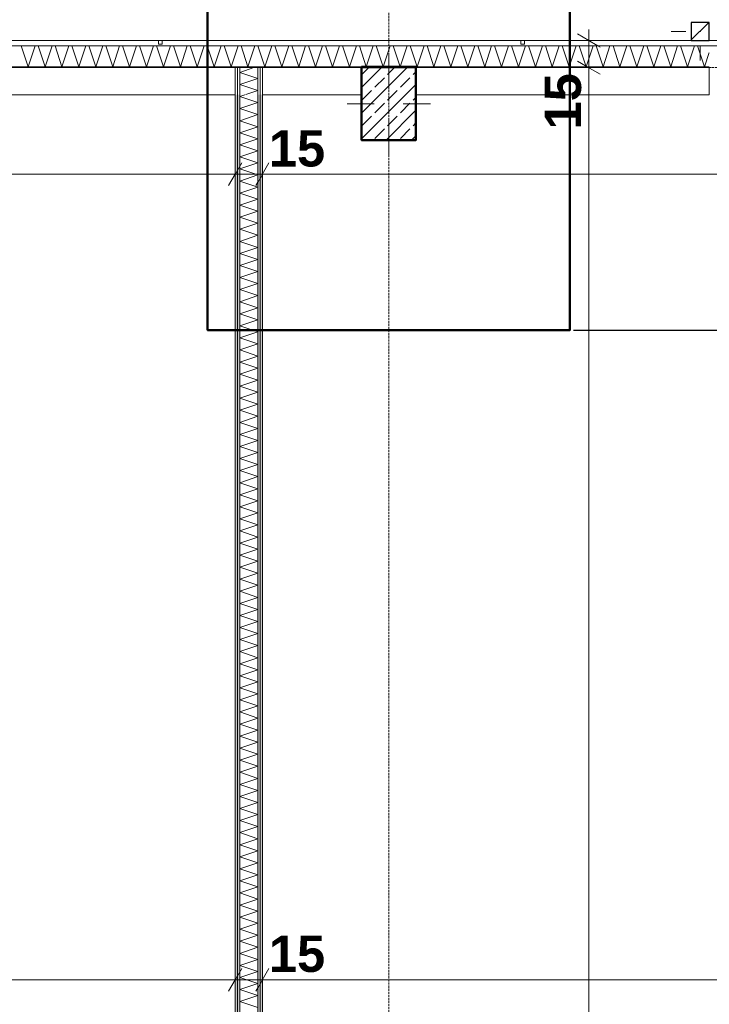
# Model space of a CAD drawing. Extents: x -7314 to 11761, y 144 to 9383.
# Tile 185 of 193: x 6425 to 6806, y 8239 to 8783. Entities that reach past the tile are written whole.
import ezdxf
from ezdxf.xclip import XClip

# ---------------------------------------------------------------- set-up
doc = ezdxf.new("R2010")
doc.units = 0
doc.header["$MEASUREMENT"] = 0
doc.header["$XCLIPFRAME"] = 0
doc.linetypes.add('Krawędzie ukryte', pattern=[68, 48, -20])
doc.linetypes.add('Wipeout_Contour', pattern=[20000, 0, -20000])
for name, color, linetype in [('_FORMA - struktura elewacja', 7, 'Continuous'), ('FORMA - Arch 01 - 220-A Ściany', 7, 'Continuous'), ('FORMA - Arch 01 - 410-K Osie', 7, 'Continuous'), ('FORMA - Arch 01 - 440-K Słupy', 7, 'Continuous'), ('FORMA - Arch 02 - Ściany zewnętrzne', 7, 'Continuous'), ('FORMA - Arch 04 - Wymiary ogólne', 7, 'Continuous')]:
    doc.layers.add(name, color=color, linetype=linetype)
doc.styles.add('STYL_AUTOMATYCZNY_2', font='arial.ttf')
doc.styles.add('STYL_AUTOMATYCZNY_9', font='arial.ttf')
doc.dimstyles.get("Standard").update_dxf_attribs({"dimtxt": 0.18, "dimasz": 0.18, "dimexe": 0.18, "dimexo": 0.0625, "dimgap": 0.09, "dimtad": 0, "dimtih": 1, "dimtoh": 1, "dimdec": 4, "dimzin": 0, "dimdsep": 46, "dimtxsty": 'Standard', "dimcen": 0.09, "dimadec": 0, "dimazin": 0, "dimtfac": 1, "dimtdec": 4, "dimtofl": 0, "dimtmove": 0, "dimatfit": 3, "dimfxl": 1, "dimtolj": 1, "dimtzin": 0, "dimarcsym": 0})
pattern_1 = [(45, (4185.3, -5972.398), (-17.67767, 17.67767), []), (45, (4181.764, -5968.863), (-17.67767, 17.67767), []), (45, (4178.229, -5965.327), (-17.67767, 17.67767), [])]
pattern_2 = [(0, (4185.3, -5972.398), (0, 7.5), [0, -7.5])]

# ---------------------------------------------------------------- blocks, each defined once
blk = doc.blocks.new('*X8')
at = {"layer": 'FORMA - Arch 01 - 220-A Ściany', "color": 7, "linetype": 'Continuous', "lineweight": 5, "ltscale": 0.025}
for p, q in [((6803.3, 8757.4), (6800.94, 8764.48)), ((6805.94, 8765.32), (6803.3, 8757.4))]:
    blk.add_line(p, q, dxfattribs=at)
blk = doc.blocks.new('*X218')
at = {"layer": 'FORMA - Arch 01 - 220-A Ściany', "color": 7, "linetype": 'Continuous', "lineweight": 5, "ltscale": 0.025}
for p, q in [((6546.73, 8754.27), (6554.61, 8756.9)), ((6556.73, 8750.94), (6546.73, 8754.27)), ((6546.73, 8747.6), (6556.73, 8750.94)), ((6556.73, 8744.27), (6546.73, 8747.6)), ((6549.61, 8741.9), (6556.73, 8744.27))]:
    blk.add_line(p, q, dxfattribs=at)
blk = doc.blocks.new('*X219')
at = {"layer": 'FORMA - Arch 01 - 220-A Ściany', "color": 7, "linetype": 'Continuous', "lineweight": 5, "ltscale": 0.025}
for p, q in [((6546.73, 8740.94), (6549.61, 8741.9)), ((6556.73, 8737.6), (6546.73, 8740.94)), ((6546.73, 8734.27), (6556.73, 8737.6)), ((6556.73, 8730.94), (6546.73, 8734.27)), ((6546.73, 8727.6), (6556.73, 8730.94)), ((6556.73, 8724.27), (6546.73, 8727.6)), ((6546.73, 8720.94), (6556.73, 8724.27)), ((6556.73, 8717.6), (6546.73, 8720.94)), ((6546.73, 8714.27), (6556.73, 8717.6)), ((6556.73, 8710.94), (6546.73, 8714.27)), ((6546.73, 8707.6), (6556.73, 8710.94)), ((6556.73, 8704.27), (6546.73, 8707.6)), ((6546.73, 8700.94), (6556.73, 8704.27)), ((6556.73, 8697.6), (6546.73, 8700.94)), ((6546.73, 8694.27), (6556.73, 8697.6)), ((6556.73, 8690.94), (6546.73, 8694.27)), ((6546.73, 8687.6), (6556.73, 8690.94)), ((6556.73, 8684.27), (6546.73, 8687.6)), ((6546.73, 8680.94), (6556.73, 8684.27)), ((6556.73, 8677.6), (6546.73, 8680.94)), ((6546.73, 8674.27), (6556.73, 8677.6)), ((6556.73, 8670.94), (6546.73, 8674.27)), ((6546.73, 8667.6), (6556.73, 8670.94)), ((6556.73, 8664.27), (6546.73, 8667.6)), ((6546.73, 8660.94), (6556.73, 8664.27)), ((6556.73, 8657.6), (6546.73, 8660.94)), ((6546.73, 8654.27), (6556.73, 8657.6)), ((6556.73, 8650.94), (6546.73, 8654.27)), ((6546.73, 8647.6), (6556.73, 8650.94)), ((6556.73, 8644.27), (6546.73, 8647.6)), ((6546.73, 8640.94), (6556.73, 8644.27)), ((6556.73, 8637.6), (6546.73, 8640.94)), ((6546.73, 8634.27), (6556.73, 8637.6)), ((6556.73, 8630.94), (6546.73, 8634.27)), ((6546.73, 8627.6), (6556.73, 8630.94)), ((6556.73, 8624.27), (6546.73, 8627.6)), ((6546.73, 8620.94), (6556.73, 8624.27)), ((6556.73, 8617.6), (6546.73, 8620.94)), ((6546.73, 8614.27), (6556.73, 8617.6)), ((6556.73, 8610.94), (6546.73, 8614.27)), ((6546.73, 8607.6), (6556.73, 8610.94)), ((6556.73, 8604.27), (6546.73, 8607.6)), ((6546.73, 8600.94), (6556.73, 8604.27)), ((6556.73, 8597.6), (6546.73, 8600.94)), ((6546.73, 8594.27), (6556.73, 8597.6)), ((6556.73, 8590.94), (6546.73, 8594.27)), ((6546.73, 8587.6), (6556.73, 8590.94)), ((6556.73, 8584.27), (6546.73, 8587.6)), ((6546.73, 8580.94), (6556.73, 8584.27)), ((6556.73, 8577.6), (6546.73, 8580.94)), ((6546.73, 8574.27), (6556.73, 8577.6)), ((6556.73, 8570.94), (6546.73, 8574.27)), ((6546.73, 8567.6), (6556.73, 8570.94)), ((6556.73, 8564.27), (6546.73, 8567.6)), ((6546.73, 8560.94), (6556.73, 8564.27)), ((6556.73, 8557.6), (6546.73, 8560.94)), ((6546.73, 8554.27), (6556.73, 8557.6)), ((6556.73, 8550.94), (6546.73, 8554.27)), ((6546.73, 8547.6), (6556.73, 8550.94)), ((6556.73, 8544.27), (6546.73, 8547.6)), ((6546.73, 8540.94), (6556.73, 8544.27)), ((6556.73, 8537.6), (6546.73, 8540.94)), ((6546.73, 8534.27), (6556.73, 8537.6)), ((6556.73, 8530.94), (6546.73, 8534.27)), ((6546.73, 8527.6), (6556.73, 8530.94)), ((6556.73, 8524.27), (6546.73, 8527.6)), ((6546.73, 8520.94), (6556.73, 8524.27)), ((6556.73, 8517.6), (6546.73, 8520.94)), ((6546.73, 8514.27), (6556.73, 8517.6)), ((6556.73, 8510.94), (6546.73, 8514.27)), ((6546.73, 8507.6), (6556.73, 8510.94)), ((6556.73, 8504.27), (6546.73, 8507.6)), ((6546.73, 8500.94), (6556.73, 8504.27)), ((6556.73, 8497.6), (6546.73, 8500.94)), ((6546.73, 8494.27), (6556.73, 8497.6)), ((6556.73, 8490.94), (6546.73, 8494.27)), ((6546.73, 8487.6), (6556.73, 8490.94)), ((6556.73, 8484.27), (6546.73, 8487.6)), ((6546.73, 8480.94), (6556.73, 8484.27)), ((6556.73, 8477.6), (6546.73, 8480.94)), ((6546.73, 8474.27), (6556.73, 8477.6)), ((6556.73, 8470.94), (6546.73, 8474.27)), ((6546.73, 8467.6), (6556.73, 8470.94)), ((6556.73, 8464.27), (6546.73, 8467.6)), ((6546.73, 8460.94), (6556.73, 8464.27)), ((6556.73, 8457.6), (6546.73, 8460.94)), ((6546.73, 8454.27), (6556.73, 8457.6)), ((6556.73, 8450.94), (6546.73, 8454.27)), ((6546.73, 8447.6), (6556.73, 8450.94)), ((6556.73, 8444.27), (6546.73, 8447.6)), ((6546.73, 8440.94), (6556.73, 8444.27)), ((6556.73, 8437.6), (6546.73, 8440.94)), ((6546.73, 8434.27), (6556.73, 8437.6)), ((6556.73, 8430.94), (6546.73, 8434.27)), ((6546.73, 8427.6), (6556.73, 8430.94)), ((6556.73, 8424.27), (6546.73, 8427.6)), ((6546.73, 8420.94), (6556.73, 8424.27)), ((6556.73, 8417.6), (6546.73, 8420.94)), ((6546.73, 8414.27), (6556.73, 8417.6)), ((6556.73, 8410.94), (6546.73, 8414.27)), ((6546.73, 8407.6), (6556.73, 8410.94)), ((6556.73, 8404.27), (6546.73, 8407.6)), ((6546.73, 8400.94), (6556.73, 8404.27)), ((6556.73, 8397.6), (6546.73, 8400.94)), ((6546.73, 8394.27), (6556.73, 8397.6)), ((6556.73, 8390.94), (6546.73, 8394.27)), ((6546.73, 8387.6), (6556.73, 8390.94)), ((6556.73, 8384.27), (6546.73, 8387.6)), ((6546.73, 8380.94), (6556.73, 8384.27)), ((6556.73, 8377.6), (6546.73, 8380.94)), ((6546.73, 8374.27), (6556.73, 8377.6)), ((6556.73, 8370.94), (6546.73, 8374.27)), ((6546.73, 8367.6), (6556.73, 8370.94)), ((6556.73, 8364.27), (6546.73, 8367.6)), ((6546.73, 8360.94), (6556.73, 8364.27)), ((6556.73, 8357.6), (6546.73, 8360.94)), ((6546.73, 8354.27), (6556.73, 8357.6)), ((6556.73, 8350.94), (6546.73, 8354.27)), ((6546.73, 8347.6), (6556.73, 8350.94)), ((6556.73, 8344.27), (6546.73, 8347.6)), ((6546.73, 8340.94), (6556.73, 8344.27)), ((6556.73, 8337.6), (6546.73, 8340.94)), ((6546.73, 8334.27), (6556.73, 8337.6)), ((6556.73, 8330.94), (6546.73, 8334.27)), ((6546.73, 8327.6), (6556.73, 8330.94)), ((6556.73, 8324.27), (6546.73, 8327.6)), ((6546.73, 8320.94), (6556.73, 8324.27)), ((6556.73, 8317.6), (6546.73, 8320.94)), ((6546.73, 8314.27), (6556.73, 8317.6)), ((6556.73, 8310.94), (6546.73, 8314.27)), ((6546.73, 8307.6), (6556.73, 8310.94)), ((6556.73, 8304.27), (6546.73, 8307.6)), ((6546.73, 8300.94), (6556.73, 8304.27)), ((6556.73, 8297.6), (6546.73, 8300.94)), ((6546.73, 8294.27), (6556.73, 8297.6)), ((6556.73, 8290.94), (6546.73, 8294.27)), ((6546.73, 8287.6), (6556.73, 8290.94)), ((6556.73, 8284.27), (6546.73, 8287.6)), ((6546.73, 8280.94), (6556.73, 8284.27)), ((6556.73, 8277.6), (6546.73, 8280.94)), ((6546.73, 8274.27), (6556.73, 8277.6)), ((6556.73, 8270.94), (6546.73, 8274.27)), ((6546.73, 8267.6), (6556.73, 8270.94)), ((6556.73, 8264.27), (6546.73, 8267.6)), ((6546.73, 8260.94), (6556.73, 8264.27)), ((6556.73, 8257.6), (6546.73, 8260.94)), ((6546.73, 8254.27), (6556.73, 8257.6)), ((6556.73, 8250.94), (6546.73, 8254.27)), ((6546.73, 8247.6), (6556.73, 8250.94)), ((6556.73, 8244.27), (6546.73, 8247.6)), ((6546.73, 8240.94), (6556.73, 8244.27)), ((6556.73, 8237.6), (6546.73, 8240.94))]:
    blk.add_line(p, q, dxfattribs=at)
blk = doc.blocks.new('*X412')
at = {"layer": 'FORMA - Arch 01 - 220-A Ściany', "color": 7, "linetype": 'Continuous', "lineweight": 5, "ltscale": 0.025}
for p, q in [((6429.97, 8757.4), (6426.13, 8768.9)), ((6433.8, 8768.9), (6429.97, 8757.4)), ((6439.3, 8757.4), (6435.47, 8768.9)), ((6443.13, 8768.9), (6439.3, 8757.4)), ((6448.63, 8757.4), (6444.8, 8768.9)), ((6452.47, 8768.9), (6448.63, 8757.4)), ((6457.97, 8757.4), (6454.13, 8768.9)), ((6461.8, 8768.9), (6457.97, 8757.4)), ((6467.3, 8757.4), (6463.47, 8768.9)), ((6471.13, 8768.9), (6467.3, 8757.4)), ((6476.63, 8757.4), (6472.8, 8768.9)), ((6480.47, 8768.9), (6476.63, 8757.4)), ((6485.97, 8757.4), (6482.13, 8768.9)), ((6489.8, 8768.9), (6485.97, 8757.4)), ((6495.3, 8757.4), (6491.47, 8768.9)), ((6499.13, 8768.9), (6495.3, 8757.4)), ((6504.63, 8757.4), (6500.8, 8768.9)), ((6508.47, 8768.9), (6504.63, 8757.4)), ((6513.97, 8757.4), (6510.13, 8768.9)), ((6517.8, 8768.9), (6513.97, 8757.4)), ((6523.3, 8757.4), (6519.47, 8768.9)), ((6527.13, 8768.9), (6523.3, 8757.4)), ((6532.63, 8757.4), (6528.8, 8768.9)), ((6536.47, 8768.9), (6532.63, 8757.4)), ((6541.97, 8757.4), (6538.13, 8768.9)), ((6545.8, 8768.9), (6541.97, 8757.4)), ((6551.3, 8757.4), (6547.47, 8768.9)), ((6555.13, 8768.9), (6551.3, 8757.4)), ((6560.63, 8757.4), (6556.8, 8768.9)), ((6564.47, 8768.9), (6560.63, 8757.4)), ((6569.97, 8757.4), (6566.13, 8768.9)), ((6573.8, 8768.9), (6569.97, 8757.4)), ((6579.3, 8757.4), (6575.47, 8768.9)), ((6583.13, 8768.9), (6579.3, 8757.4)), ((6588.63, 8757.4), (6584.8, 8768.9)), ((6592.47, 8768.9), (6588.63, 8757.4)), ((6597.97, 8757.4), (6594.13, 8768.9)), ((6601.8, 8768.9), (6597.97, 8757.4)), ((6607.3, 8757.4), (6603.47, 8768.9)), ((6611.13, 8768.9), (6607.3, 8757.4)), ((6616.63, 8757.4), (6612.8, 8768.9)), ((6620.47, 8768.9), (6616.63, 8757.4)), ((6625.97, 8757.4), (6622.13, 8768.9)), ((6629.8, 8768.9), (6625.97, 8757.4)), ((6635.3, 8757.4), (6631.47, 8768.9)), ((6639.13, 8768.9), (6635.3, 8757.4)), ((6644.63, 8757.4), (6640.8, 8768.9)), ((6648.47, 8768.9), (6644.63, 8757.4)), ((6653.97, 8757.4), (6650.13, 8768.9)), ((6657.8, 8768.9), (6653.97, 8757.4)), ((6663.3, 8757.4), (6659.47, 8768.9)), ((6667.13, 8768.9), (6663.3, 8757.4)), ((6672.63, 8757.4), (6668.8, 8768.9)), ((6676.47, 8768.9), (6672.63, 8757.4)), ((6681.97, 8757.4), (6678.13, 8768.9)), ((6685.8, 8768.9), (6681.97, 8757.4)), ((6691.3, 8757.4), (6687.47, 8768.9)), ((6695.13, 8768.9), (6691.3, 8757.4)), ((6700.63, 8757.4), (6696.8, 8768.9)), ((6704.47, 8768.9), (6700.63, 8757.4)), ((6709.97, 8757.4), (6706.13, 8768.9)), ((6713.8, 8768.9), (6709.97, 8757.4)), ((6719.3, 8757.4), (6715.47, 8768.9)), ((6723.13, 8768.9), (6719.3, 8757.4)), ((6728.63, 8757.4), (6724.8, 8768.9)), ((6732.47, 8768.9), (6728.63, 8757.4)), ((6737.97, 8757.4), (6734.13, 8768.9)), ((6741.8, 8768.9), (6737.97, 8757.4)), ((6747.3, 8757.4), (6743.47, 8768.9)), ((6751.13, 8768.9), (6747.3, 8757.4)), ((6756.63, 8757.4), (6752.8, 8768.9)), ((6760.47, 8768.9), (6756.63, 8757.4)), ((6765.97, 8757.4), (6762.13, 8768.9)), ((6769.8, 8768.9), (6765.97, 8757.4)), ((6775.3, 8757.4), (6771.47, 8768.9)), ((6779.13, 8768.9), (6775.3, 8757.4)), ((6784.63, 8757.4), (6780.8, 8768.9)), ((6788.47, 8768.9), (6784.63, 8757.4)), ((6793.97, 8757.4), (6790.13, 8768.9)), ((6797.8, 8768.9), (6793.97, 8757.4)), ((6800.94, 8764.48), (6799.47, 8768.9))]:
    blk.add_line(p, q, dxfattribs=at)
blk = doc.blocks.new('Rysunek_1_1', base_point=(4185.3, -5972.4))
at = {"layer": '_FORMA - struktura elewacja', "color": 1, "linetype": 'Continuous', "lineweight": 13, "ltscale": 0.025}
blk.add_line((6792.94, 8776.9), (6784.94, 8776.9), dxfattribs=at)
at = {"layer": 'FORMA - Arch 04 - Wymiary ogólne', "color": 154, "linetype": 'Continuous', "lineweight": 13, "char_height": 20, "width": 30.509, "attachment_point": 7, "style": 'STYL_AUTOMATYCZNY_9'}
for insert in [(6562.84, 8702), (6562.84, 8257.04)]:
    blk.add_mtext('\\A1;{\\pql;\\fArial|b1|i0|c238|p0;\\W1.000000;15}', dxfattribs=dict(at, insert=insert))
at = {"color": 254, "linetype": 'Wipeout_Contour', "lineweight": 0, "ltscale": 43738.715101}
blk.add_wipeout([(6557.98, 8741.9), (6559.23, 8741.9), (6559.23, 8756.9), (6557.98, 8756.9)], dxfattribs=at).dxf.layer = 'FORMA - Arch 01 - 220-A Ściany'
at = {"color": 254, "linetype": 'Wipeout_Contour', "lineweight": 0, "ltscale": 44357.532381}
blk.add_wipeout([(6800.94, 8756.9), (6805.94, 8756.9), (6805.94, 8757.4), (6800.94, 8757.4)], dxfattribs=at).dxf.layer = 'FORMA - Arch 01 - 220-A Ściany'
at = {"layer": 'FORMA - Arch 01 - 220-A Ściany', "linetype": 'Continuous', "lineweight": 5}
h = blk.add_hatch(dxfattribs=at)
h.set_pattern_fill('Gips_0001', style=0, pattern_type=2)
h.set_pattern_definition(pattern_2)
h.paths.add_polyline_path([(6557.98, 8741.9), (6559.23, 8741.9), (6559.23, 8756.9), (6557.98, 8756.9)])
h = blk.add_hatch(dxfattribs=at)
h.set_pattern_fill('Aluminium_0001', style=0, pattern_type=2)
h.set_pattern_definition(pattern_1)
h.paths.add_polyline_path([(6800.94, 8756.9), (6805.94, 8756.9), (6805.94, 8757.4), (6800.94, 8757.4)])
at = {"color": 254, "linetype": 'Wipeout_Contour', "lineweight": 0, "ltscale": 55469.047601}
blk.add_wipeout([(6800.94, 8757.4), (6805.94, 8757.4), (6805.94, 8759.9), (6805.94, 8768.9), (6800.94, 8768.9)], dxfattribs=at).dxf.layer = 'FORMA - Arch 01 - 220-A Ściany'
at = {"color": 254, "linetype": 'Wipeout_Contour', "lineweight": 0, "ltscale": 43735.716292}
blk.add_wipeout([(6556.73, 8741.9), (6557.98, 8741.9), (6557.98, 8756.9), (6556.73, 8756.9)], dxfattribs=at).dxf.layer = 'FORMA - Arch 01 - 220-A Ściany'
at = {"layer": 'FORMA - Arch 01 - 220-A Ściany', "linetype": 'Continuous', "lineweight": 5}
h = blk.add_hatch(dxfattribs=at)
h.set_pattern_fill('Gips_0001', style=0, pattern_type=2)
h.set_pattern_definition(pattern_2)
h.paths.add_polyline_path([(6556.73, 8741.9), (6557.98, 8741.9), (6557.98, 8756.9), (6556.73, 8756.9)])
at = {"layer": 'FORMA - Arch 01 - 220-A Ściany', "color": 7, "linetype": 'Continuous', "lineweight": 15, "ltscale": 0.025, "flags": 128}
blk.add_lwpolyline([(6800.94, 8756.9), (6805.94, 8756.9)], dxfattribs=at)
at = {"color": 7, "linetype": 'Continuous', "lineweight": 13, "ltscale": 0.025}
blk.add_blockref('*X8', (0, 0), dxfattribs=at)
at = {"color": 254, "linetype": 'Wipeout_Contour', "lineweight": 0, "ltscale": 43325.107899}
blk.add_wipeout([(9134.24, 8771.9), (2018.1, 8771.9), (2018.1, 8768.9), (9134.24, 8768.9)], dxfattribs=at).dxf.layer = 'FORMA - Arch 01 - 220-A Ściany'
at = {"color": 254, "linetype": 'Wipeout_Contour', "lineweight": 0, "ltscale": 44387.183352}
blk.add_wipeout([(6805.94, 8759.9), (6806.44, 8759.9), (6806.44, 8768.9), (6805.94, 8768.9)], dxfattribs=at).dxf.layer = 'FORMA - Arch 01 - 220-A Ściany'
at = {"color": 254, "linetype": 'Wipeout_Contour', "lineweight": 0, "ltscale": 43722.228685}
blk.add_wipeout([(6546.73, 8741.9), (6556.73, 8741.9), (6556.73, 8756.9), (6546.73, 8756.9)], dxfattribs=at).dxf.layer = 'FORMA - Arch 01 - 220-A Ściany'
at = {"layer": 'FORMA - Arch 01 - 220-A Ściany', "linetype": 'Continuous', "lineweight": 5}
h = blk.add_hatch(dxfattribs=at)
h.set_pattern_fill('Aluminium_0001', style=0, pattern_type=2)
h.set_pattern_definition(pattern_1)
h.paths.add_polyline_path([(6805.94, 8759.9), (6806.44, 8759.9), (6806.44, 8768.9), (6805.94, 8768.9)])
at = {"layer": 'FORMA - Arch 01 - 220-A Ściany', "color": 7, "linetype": 'Continuous', "lineweight": 18, "ltscale": 0.025}
blk.add_line((6805.94, 8768.9), (2018.1, 8768.9), dxfattribs=at)
at = {"layer": 'FORMA - Arch 01 - 220-A Ściany', "color": 7, "linetype": 'Continuous', "lineweight": 25, "ltscale": 0.025}
blk.add_line((6800.94, 8757.4), (6805.94, 8757.4), dxfattribs=at)
at = {"color": 7, "linetype": 'Continuous', "lineweight": 13, "ltscale": 0.025}
blk.add_blockref('*X218', (0, 0), dxfattribs=at)
at = {"color": 254, "linetype": 'Wipeout_Contour', "lineweight": 0, "ltscale": 43325.107899}
blk.add_wipeout([(9134.24, 8771.9), (2018.1, 8771.9), (2018.1, 8768.9), (9134.24, 8768.9)], dxfattribs=at).dxf.layer = 'FORMA - Arch 01 - 220-A Ściany'
at = {"color": 254, "linetype": 'Wipeout_Contour', "lineweight": 0, "ltscale": 66552.038418}
blk.add_wipeout([(6813.94, 8748.4), (6813.94, 8755.9), (6812.74, 8755.9), (6812.74, 8759.9), (6805.94, 8759.9), (6805.94, 8748.4)], dxfattribs=at).dxf.layer = 'FORMA - Arch 01 - 220-A Ściany'
at = {"color": 254, "linetype": 'Wipeout_Contour', "lineweight": 0, "ltscale": 43708.743494}
blk.add_wipeout([(6545.48, 8741.9), (6546.73, 8741.9), (6546.73, 8756.9), (6545.48, 8756.9)], dxfattribs=at).dxf.layer = 'FORMA - Arch 01 - 220-A Ściany'
at = {"color": 254, "linetype": 'Wipeout_Contour', "lineweight": 0, "ltscale": 39637.882068}
blk.add_wipeout([(6559.23, 6001.9), (6559.23, 8741.9), (6557.98, 8741.9), (6557.98, 6001.9)], dxfattribs=at).dxf.layer = 'FORMA - Arch 01 - 220-A Ściany'
at = {"layer": 'FORMA - Arch 01 - 220-A Ściany', "linetype": 'Continuous', "lineweight": 5}
h = blk.add_hatch(dxfattribs=at)
h.set_pattern_fill('Gips_0001', style=0, pattern_type=2)
h.set_pattern_definition(pattern_2)
h.paths.add_polyline_path([(6545.48, 8741.9), (6546.73, 8741.9), (6546.73, 8756.9), (6545.48, 8756.9)])
h = blk.add_hatch(dxfattribs=at)
h.set_pattern_fill('Gips_0001', style=0, pattern_type=2)
h.set_pattern_definition(pattern_2)
h.paths.add_polyline_path([(6559.23, 6001.9), (6559.23, 8741.9), (6557.98, 8741.9), (6557.98, 6001.9)])
at = {"layer": 'FORMA - Arch 01 - 220-A Ściany', "color": 7, "linetype": 'Continuous', "lineweight": 13, "ltscale": 0.025}
blk.add_line((9134.24, 8771.9), (2018.1, 8771.9), dxfattribs=at)
at = {"layer": 'FORMA - Arch 01 - 220-A Ściany', "color": 7, "linetype": 'Continuous', "lineweight": 18, "ltscale": 0.025, "flags": 128}
blk.add_lwpolyline([(9134.24, 8771.9), (9134.24, 8768.9), (2018.1, 8768.9), (2018.1, 8771.9)], close=True, dxfattribs=at)
at = {"color": 254, "linetype": 'Wipeout_Contour', "lineweight": 0, "ltscale": 44141.868941}
blk.add_wipeout([(6644.04, 8756.9), (6644.04, 8741.9), (6805.94, 8741.9), (6805.94, 8756.9)], dxfattribs=at).dxf.layer = 'FORMA - Arch 02 - Ściany zewnętrzne'
at = {"layer": 'FORMA - Arch 02 - Ściany zewnętrzne', "color": 7, "linetype": 'Continuous', "lineweight": 13, "ltscale": 0.025, "flags": 128}
for points in [[(6805.94, 8756.9), (6644.04, 8756.9)], [(6805.94, 8756.9), (6805.94, 8741.9)], [(6644.04, 8741.9), (6805.94, 8741.9)]]:
    blk.add_lwpolyline(points, dxfattribs=at)
at = {"layer": 'FORMA - Arch 04 - Wymiary ogólne', "color": 154, "linetype": 'Continuous', "lineweight": 13, "insert": (6735.43, 8722.78), "char_height": 20, "width": 30.509, "attachment_point": 7, "rotation": 90, "style": 'STYL_AUTOMATYCZNY_9'}
blk.add_mtext('\\A1;{\\pql;\\fArial|b1|i0|c238|p0;\\W1.000000;15}', dxfattribs=at)
at = {"color": 254, "linetype": 'Wipeout_Contour', "lineweight": 0, "ltscale": 43325.107899}
blk.add_wipeout([(9134.24, 8771.9), (2018.1, 8771.9), (2018.1, 8768.9), (9134.24, 8768.9)], dxfattribs=at).dxf.layer = 'FORMA - Arch 01 - 220-A Ściany'
at = {"color": 254, "linetype": 'Wipeout_Contour', "lineweight": 0, "ltscale": 43705.748349}
blk.add_wipeout([(6544.23, 8741.9), (6545.48, 8741.9), (6545.48, 8756.9), (6544.23, 8756.9)], dxfattribs=at).dxf.layer = 'FORMA - Arch 01 - 220-A Ściany'
at = {"color": 254, "linetype": 'Wipeout_Contour', "lineweight": 0, "ltscale": 39634.537604}
blk.add_wipeout([(6557.98, 6001.9), (6557.98, 8741.9), (6556.73, 8741.9), (6556.73, 6001.9)], dxfattribs=at).dxf.layer = 'FORMA - Arch 01 - 220-A Ściany'
at = {"layer": 'FORMA - Arch 01 - 220-A Ściany', "linetype": 'Continuous', "lineweight": 5}
h = blk.add_hatch(dxfattribs=at)
h.set_pattern_fill('Gips_0001', style=0, pattern_type=2)
h.set_pattern_definition(pattern_2)
h.paths.add_polyline_path([(6544.23, 8741.9), (6545.48, 8741.9), (6545.48, 8756.9), (6544.23, 8756.9)])
h = blk.add_hatch(dxfattribs=at)
h.set_pattern_fill('Gips_0001', style=0, pattern_type=2)
h.set_pattern_definition(pattern_2)
h.paths.add_polyline_path([(6557.98, 6001.9), (6557.98, 8741.9), (6556.73, 8741.9), (6556.73, 6001.9)])
at = {"layer": 'FORMA - Arch 01 - 220-A Ściany', "color": 7, "linetype": 'Continuous', "lineweight": 18, "ltscale": 0.025}
blk.add_line((9134.24, 8768.9), (5387.51, 8768.9), dxfattribs=at)
at = {"layer": 'FORMA - Arch 01 - 220-A Ściany', "color": 7, "linetype": 'Continuous', "lineweight": 15, "ltscale": 0.025, "flags": 128}
blk.add_lwpolyline([(6559.23, 8756.9), (6544.23, 8756.9)], dxfattribs=at)
at = {"color": 254, "linetype": 'Wipeout_Contour', "lineweight": 0, "ltscale": 43325.107899}
blk.add_wipeout([(9134.24, 8771.9), (2018.1, 8771.9), (2018.1, 8768.9), (9134.24, 8768.9)], dxfattribs=at).dxf.layer = 'FORMA - Arch 01 - 220-A Ściany'
at = {"color": 254, "linetype": 'Wipeout_Contour', "lineweight": 0, "ltscale": 41436.683612}
blk.add_wipeout([(6545.48, 7291.41), (6545.48, 8741.9), (6544.23, 8741.9), (6544.23, 7291.41)], dxfattribs=at).dxf.layer = 'FORMA - Arch 01 - 220-A Ściany'
at = {"layer": 'FORMA - Arch 01 - 220-A Ściany', "linetype": 'Continuous', "lineweight": 5}
h = blk.add_hatch(dxfattribs=at)
h.set_pattern_fill('Gips_0001', style=0, pattern_type=2)
h.set_pattern_definition(pattern_2)
h.paths.add_polyline_path([(6545.48, 7291.41), (6545.48, 8741.9), (6544.23, 8741.9), (6544.23, 7291.41)])
at = {"layer": 'FORMA - Arch 01 - 220-A Ściany', "color": 7, "linetype": 'Continuous', "lineweight": 13, "ltscale": 0.025}
blk.add_line((9134.24, 8771.9), (2018.1, 8771.9), dxfattribs=at)
at = {"layer": 'FORMA - Arch 01 - 220-A Ściany', "color": 7, "linetype": 'Continuous', "lineweight": 18, "ltscale": 0.025, "flags": 128}
blk.add_lwpolyline([(9134.24, 8771.9), (9134.24, 8768.9), (2018.1, 8768.9), (2018.1, 8771.9)], close=True, dxfattribs=at)
at = {"color": 254, "linetype": 'Wipeout_Contour', "lineweight": 0, "ltscale": 41437.991776}
blk.add_wipeout([(6546.73, 7290.16), (6546.73, 8741.9), (6545.48, 8741.9), (6545.48, 7290.16)], dxfattribs=at).dxf.layer = 'FORMA - Arch 01 - 220-A Ściany'
at = {"layer": 'FORMA - Arch 01 - 220-A Ściany', "linetype": 'Continuous', "lineweight": 5}
h = blk.add_hatch(dxfattribs=at)
h.set_pattern_fill('Gips_0001', style=0, pattern_type=2)
h.set_pattern_definition(pattern_2)
h.paths.add_polyline_path([(6546.73, 7290.16), (6546.73, 8741.9), (6545.48, 8741.9), (6545.48, 7290.16)])
at = {"color": 254, "linetype": 'Wipeout_Contour', "lineweight": 0, "ltscale": 41450.397925}
blk.add_wipeout([(6556.73, 7288.91), (6556.73, 8741.9), (6546.73, 8741.9), (6546.73, 7288.91)], dxfattribs=at).dxf.layer = 'FORMA - Arch 01 - 220-A Ściany'
at = {"layer": 'FORMA - Arch 01 - 220-A Ściany', "color": 7, "linetype": 'Continuous', "lineweight": 13, "ltscale": 0.025}
for p, q in [((6545.48, 8741.9), (6545.48, 7290.16)), ((6546.73, 8741.9), (6546.73, 7288.91)), ((6556.73, 7288.91), (6556.73, 8741.9)), ((6557.98, 6001.9), (6557.98, 8741.9))]:
    blk.add_line(p, q, dxfattribs=at)
at = {"layer": 'FORMA - Arch 01 - 220-A Ściany', "color": 7, "linetype": 'Continuous', "lineweight": 15, "ltscale": 0.025, "flags": 128}
for points in [[(6544.23, 8741.9), (6544.23, 7291.41)], [(6559.23, 6001.9), (6559.23, 8741.9)]]:
    blk.add_lwpolyline(points, dxfattribs=at)
at = {"layer": 'FORMA - Arch 02 - Ściany zewnętrzne', "color": 7, "linetype": 'Continuous', "lineweight": 15, "ltscale": 0.025}
for p, q in [((6544.23, 8756.9), (6544.23, 8741.9)), ((6559.23, 8741.9), (6559.23, 8756.9))]:
    blk.add_line(p, q, dxfattribs=at)
at = {"layer": 'FORMA - Arch 02 - Ściany zewnętrzne', "color": 7, "linetype": 'Continuous', "lineweight": 13, "ltscale": 0.025}
for p, q in [((6545.48, 8756.9), (6545.48, 8741.9)), ((6546.73, 8756.9), (6546.73, 8741.9)), ((6556.73, 8756.9), (6556.73, 8741.9)), ((6557.98, 8756.9), (6557.98, 8741.9))]:
    blk.add_line(p, q, dxfattribs=at)
at = {"layer": 'FORMA - Arch 04 - Wymiary ogólne', "color": 154, "linetype": 'Continuous', "lineweight": 13, "ltscale": 0.025}
for p, q in [((6540.62, 8691.75), (6547.83, 8704.25)), ((6544.23, 8707.37), (6544.23, 8688.62)), ((6555.62, 8691.75), (6562.83, 8704.25)), ((6559.23, 8707.37), (6559.23, 8688.62)), ((6544.23, 8698), (5055.71, 8698)), ((6559.23, 8698), (6544.23, 8698)), ((8382.24, 8698), (6559.23, 8698)), ((6540.62, 8246.79), (6547.83, 8259.29)), ((6544.23, 8262.42), (6544.23, 8243.67)), ((6555.62, 8246.79), (6562.83, 8259.29)), ((6559.23, 8262.42), (6559.23, 8243.67)), ((6544.23, 8253.04), (5055.71, 8253.04)), ((6559.23, 8253.04), (6544.23, 8253.04)), ((8382.24, 8253.04), (6559.23, 8253.04))]:
    blk.add_line(p, q, dxfattribs=at)
at = {"color": 7, "linetype": 'Continuous', "lineweight": 13, "ltscale": 0.025}
blk.add_blockref('*X219', (0, 0), dxfattribs=at)
at = {"color": 254, "linetype": 'Wipeout_Contour', "lineweight": 0, "ltscale": 43120.144104}
blk.add_wipeout([(6044.04, 8756.9), (6044.04, 8741.9), (6544.23, 8741.9), (6544.23, 8756.9)], dxfattribs=at).dxf.layer = 'FORMA - Arch 02 - Ściany zewnętrzne'
at = {"color": 254, "linetype": 'Wipeout_Contour', "lineweight": 0, "ltscale": 43806.148021}
blk.add_wipeout([(6559.23, 8756.9), (6559.23, 8741.9), (6614.04, 8741.9), (6614.04, 8756.9)], dxfattribs=at).dxf.layer = 'FORMA - Arch 02 - Ściany zewnętrzne'
at = {"layer": 'FORMA - Arch 02 - Ściany zewnętrzne', "color": 7, "linetype": 'Continuous', "lineweight": 15, "ltscale": 0.025}
for p, q in [((6544.23, 8756.9), (6544.23, 8741.9)), ((6559.23, 8741.9), (6559.23, 8756.9))]:
    blk.add_line(p, q, dxfattribs=at)
at = {"layer": 'FORMA - Arch 02 - Ściany zewnętrzne', "color": 7, "linetype": 'Continuous', "lineweight": 13, "ltscale": 0.025, "flags": 128}
for points in [[(6544.23, 8756.9), (6044.04, 8756.9)], [(6614.04, 8756.9), (6559.23, 8756.9)], [(6044.04, 8741.9), (6544.23, 8741.9)], [(6559.23, 8741.9), (6614.04, 8741.9)]]:
    blk.add_lwpolyline(points, dxfattribs=at)
at = {"color": 254, "linetype": 'Wipeout_Contour', "lineweight": 0, "ltscale": 42749.479137}
blk.add_wipeout([(5397.51, 8756.9), (6800.94, 8756.9), (6800.94, 8757.4), (5397.51, 8757.4)], dxfattribs=at).dxf.layer = 'FORMA - Arch 01 - 220-A Ściany'
at = {"layer": 'FORMA - Arch 01 - 220-A Ściany', "linetype": 'Continuous', "lineweight": 5}
h = blk.add_hatch(dxfattribs=at)
h.set_pattern_fill('Aluminium_0001', style=0, pattern_type=2)
h.set_pattern_definition(pattern_1)
h.paths.add_polyline_path([(5397.51, 8756.9), (6800.94, 8756.9), (6800.94, 8757.4), (5397.51, 8757.4)])
at = {"color": 254, "linetype": 'Wipeout_Contour', "lineweight": 0, "ltscale": 42769.175919}
blk.add_wipeout([(5397.51, 8757.4), (6800.94, 8757.4), (6800.94, 8768.9), (5397.51, 8768.9)], dxfattribs=at).dxf.layer = 'FORMA - Arch 01 - 220-A Ściany'
at = {"layer": 'FORMA - Arch 01 - 220-A Ściany', "color": 7, "linetype": 'Continuous', "lineweight": 25, "ltscale": 0.025}
blk.add_line((5397.51, 8757.4), (6800.94, 8757.4), dxfattribs=at)
at = {"layer": 'FORMA - Arch 01 - 220-A Ściany', "color": 7, "linetype": 'Continuous', "lineweight": 15, "ltscale": 0.025, "flags": 128}
blk.add_lwpolyline([(5397.51, 8756.9), (6800.94, 8756.9)], dxfattribs=at)
at = {"layer": 'FORMA - Arch 04 - Wymiary ogólne', "color": 154, "linetype": 'Continuous', "lineweight": 13, "ltscale": 0.025}
for p, q in [((6733.18, 8760.51), (6745.68, 8753.29)), ((6748.81, 8756.9), (6730.06, 8756.9)), ((6739.43, 6001.9), (6739.43, 8756.9))]:
    blk.add_line(p, q, dxfattribs=at)
at = {"color": 7, "linetype": 'Continuous', "lineweight": 13, "ltscale": 0.025}
blk.add_blockref('*X412', (0, 0), dxfattribs=at)
at = {"color": 254, "linetype": 'Wipeout_Contour', "lineweight": 0, "ltscale": 43914.010582}
blk.add_wipeout([(6601.95, 8771.9), (6601.95, 8769.9), (6603.95, 8769.9), (6603.95, 8771.9)], dxfattribs=at).dxf.layer = 'FORMA - Arch 01 - 220-A Ściany'
at = {"color": 254, "linetype": 'Wipeout_Contour', "lineweight": 0, "ltscale": 43868.497934}
blk.add_wipeout([(6614.04, 8756.9), (6614.04, 8716.9), (6644.04, 8716.9), (6644.04, 8756.9)], dxfattribs=at).dxf.layer = 'FORMA - Arch 01 - 440-K Słupy'
at = {"layer": 'FORMA - Arch 01 - 440-K Słupy', "linetype": 'Continuous', "lineweight": 5}
h = blk.add_hatch(dxfattribs=at)
h.set_pattern_fill('beton_zbrojony_gęsty_0001', style=0, pattern_type=2)
h.set_pattern_definition([(45, (4185.3, -5972.398), (-7.071068, 7.071068), []), (45, (4181.764, -5968.863), (-7.071068, 7.071068), [7.5, -2.5])])
h.paths.add_polyline_path([(6614.04, 8756.9), (6614.04, 8716.9), (6644.04, 8716.9), (6644.04, 8756.9)])
at = {"layer": 'FORMA - Arch 01 - 410-K Osie', "color": 7, "linetype": 'Krawędzie ukryte', "lineweight": 13, "ltscale": 0.025}
blk.add_line((9416.23, 8756.9), (587.6, 8756.9), dxfattribs=at)
at = {"layer": 'FORMA - Arch 01 - 440-K Słupy', "color": 1, "linetype": 'Continuous', "lineweight": 13, "ltscale": 0.025}
for p, q in [((6629.04, 8744.9), (6629.04, 8764.9)), ((6621.04, 8736.9), (6606.04, 8736.9)), ((6637.04, 8736.9), (6652.04, 8736.9)), ((6629.04, 8728.9), (6629.04, 8708.9))]:
    blk.add_line(p, q, dxfattribs=at)
at = {"layer": 'FORMA - Arch 01 - 440-K Słupy', "color": 7, "linetype": 'Continuous', "lineweight": 25, "ltscale": 0.025, "flags": 128}
blk.add_lwpolyline([(6614.04, 8756.9), (6614.04, 8716.9), (6644.04, 8716.9), (6644.04, 8756.9)], dxfattribs=at)
at = {"layer": 'FORMA - Arch 01 - 440-K Słupy', "color": 1, "linetype": 'Continuous', "lineweight": 13, "ltscale": 0.025}
blk.add_point((6629.04, 8736.9), dxfattribs=at)
at = {"color": 254, "linetype": 'Wipeout_Contour', "lineweight": 0, "ltscale": 43325.107899}
blk.add_wipeout([(9134.24, 8771.9), (2018.1, 8771.9), (2018.1, 8768.9), (9134.24, 8768.9)], dxfattribs=at).dxf.layer = 'FORMA - Arch 01 - 220-A Ściany'
at = {"color": 254, "linetype": 'Wipeout_Contour', "lineweight": 0, "ltscale": 43674.602462}
blk.add_wipeout([(6501.95, 8771.9), (6501.95, 8769.9), (6503.95, 8769.9), (6503.95, 8771.9)], dxfattribs=at).dxf.layer = 'FORMA - Arch 01 - 220-A Ściany'
at = {"color": 254, "linetype": 'Wipeout_Contour', "lineweight": 0, "ltscale": 44155.744253}
blk.add_wipeout([(6701.95, 8771.9), (6701.95, 8769.9), (6703.95, 8769.9), (6703.95, 8771.9)], dxfattribs=at).dxf.layer = 'FORMA - Arch 01 - 220-A Ściany'
at = {"layer": 'FORMA - Arch 01 - 220-A Ściany', "color": 7, "linetype": 'Continuous', "lineweight": 18, "ltscale": 0.025}
blk.add_line((9134.24, 8768.9), (2018.1, 8768.9), dxfattribs=at)
at = {"color": 254, "linetype": 'Wipeout_Contour', "lineweight": 0, "ltscale": 43914.010582}
blk.add_wipeout([(6601.95, 8771.9), (6601.95, 8769.9), (6603.95, 8769.9), (6603.95, 8771.9)], dxfattribs=at).dxf.layer = 'FORMA - Arch 01 - 220-A Ściany'
at = {"layer": 'FORMA - Arch 01 - 220-A Ściany', "color": 7, "linetype": 'Continuous', "lineweight": 13, "ltscale": 0.025}
blk.add_line((6601.95, 8771.9), (6603.95, 8771.9), dxfattribs=at)
at = {"layer": 'FORMA - Arch 01 - 220-A Ściany', "color": 7, "linetype": 'Continuous', "lineweight": 18, "ltscale": 0.025, "flags": 128}
blk.add_lwpolyline([(6601.95, 8771.9), (6601.95, 8769.9), (6603.95, 8769.9), (6603.95, 8771.9)], close=True, dxfattribs=at)
at = {"color": 254, "linetype": 'Wipeout_Contour', "lineweight": 0, "ltscale": 43325.107899}
blk.add_wipeout([(9134.24, 8771.9), (2018.1, 8771.9), (2018.1, 8768.9), (9134.24, 8768.9)], dxfattribs=at).dxf.layer = 'FORMA - Arch 01 - 220-A Ściany'
at = {"layer": '_FORMA - struktura elewacja', "color": 1, "linetype": 'Continuous', "lineweight": 13, "ltscale": 0.025}
blk.add_line((6800.94, 8768.9), (6800.94, 8760.9), dxfattribs=at)
at = {"layer": 'FORMA - Arch 01 - 220-A Ściany', "color": 7, "linetype": 'Continuous', "lineweight": 13, "ltscale": 0.025}
blk.add_line((9134.24, 8771.9), (2018.1, 8771.9), dxfattribs=at)
at = {"layer": 'FORMA - Arch 01 - 220-A Ściany', "color": 7, "linetype": 'Continuous', "lineweight": 18, "ltscale": 0.025, "flags": 128}
blk.add_lwpolyline([(9134.24, 8771.9), (9134.24, 8768.9), (2018.1, 8768.9), (2018.1, 8771.9)], close=True, dxfattribs=at)
at = {"layer": 'FORMA - Arch 01 - 410-K Osie', "color": 7, "linetype": 'Krawędzie ukryte', "lineweight": 13, "ltscale": 0.025}
blk.add_line((6629.04, 5890.7), (6629.04, 8978.35), dxfattribs=at)
at = {"layer": 'FORMA - Arch 04 - Wymiary ogólne', "color": 154, "linetype": 'Continuous', "lineweight": 13, "ltscale": 0.025}
for p, q in [((6745.68, 8768.29), (6733.18, 8775.51)), ((6739.43, 8771.9), (6739.43, 8778.01)), ((6748.81, 8771.9), (6730.06, 8771.9)), ((6739.43, 8756.9), (6739.43, 8771.9))]:
    blk.add_line(p, q, dxfattribs=at)
at = {"color": 254, "linetype": 'Wipeout_Contour', "lineweight": 0, "ltscale": 44413.821527}
blk.add_wipeout([(6805.94, 8781.9), (6795.94, 8781.9), (6795.94, 8771.9), (6805.94, 8771.9)], dxfattribs=at).dxf.layer = '_FORMA - struktura elewacja'
at = {"color": 254, "linetype": 'Wipeout_Contour', "lineweight": 0, "ltscale": 43674.602462}
blk.add_wipeout([(6501.95, 8771.9), (6501.95, 8769.9), (6503.95, 8769.9), (6503.95, 8771.9)], dxfattribs=at).dxf.layer = 'FORMA - Arch 01 - 220-A Ściany'
at = {"color": 254, "linetype": 'Wipeout_Contour', "lineweight": 0, "ltscale": 44155.744253}
blk.add_wipeout([(6701.95, 8771.9), (6701.95, 8769.9), (6703.95, 8769.9), (6703.95, 8771.9)], dxfattribs=at).dxf.layer = 'FORMA - Arch 01 - 220-A Ściany'
at = {"layer": '_FORMA - struktura elewacja', "linetype": 'Continuous', "lineweight": 13}
h = blk.add_hatch(dxfattribs=at)
h.set_pattern_fill('Beton_zbrojony_0001', color=251, style=0, pattern_type=2)
h.set_pattern_definition([(45, (4185.3, -5972.398), (-18.384776, 18.384776), []), (45, (4176.107, -5963.206), (-18.384776, 18.384776), [19.5, -6.5])])
h.paths.add_polyline_path([(6805.94, 8781.9), (6795.94, 8781.9), (6795.94, 8771.9), (6805.94, 8771.9)])
at = {"layer": '_FORMA - struktura elewacja', "color": 7, "linetype": 'Continuous', "lineweight": 25, "ltscale": 0.025, "flags": 128}
blk.add_lwpolyline([(6805.94, 8781.9), (6795.94, 8781.9), (6795.94, 8771.9), (6805.94, 8771.9)], close=True, dxfattribs=at)
at = {"layer": '_FORMA - struktura elewacja', "color": 1, "linetype": 'Continuous', "lineweight": 13, "ltscale": 0.025}
blk.add_point((6800.94, 8776.9), dxfattribs=at)
at = {"layer": 'FORMA - Arch 01 - 220-A Ściany', "color": 7, "linetype": 'Continuous', "lineweight": 13, "ltscale": 0.025}
for p, q in [((6501.95, 8771.9), (6503.95, 8771.9)), ((6701.95, 8771.9), (6703.95, 8771.9))]:
    blk.add_line(p, q, dxfattribs=at)
at = {"layer": 'FORMA - Arch 01 - 220-A Ściany', "color": 7, "linetype": 'Continuous', "lineweight": 18, "ltscale": 0.025, "flags": 128}
for points in [[(6501.95, 8771.9), (6501.95, 8769.9), (6503.95, 8769.9), (6503.95, 8771.9)], [(6701.95, 8771.9), (6701.95, 8769.9), (6703.95, 8769.9), (6703.95, 8771.9)]]:
    blk.add_lwpolyline(points, close=True, dxfattribs=at)
at = {"layer": 'FORMA - Arch 01 - 220-A Ściany', "color": 7, "linetype": 'Continuous', "lineweight": 13, "insert": (6864.27, 8737.29), "char_height": 20, "attachment_point": 7, "rotation": 90, "style": 'STYL_AUTOMATYCZNY_2'}
blk.add_mtext('\\A1;{\\pql;\\pt0;\\fArial|b0|i0|c238|p0;\\W1.000000;120\\fArial|b0|i0|c238|p0;\\W1.000000;\\A1{\\H.66x;\\S^  ;}\\fArial|b0|i0|c238|p0;\\W1.000000;\\fArial|b0|i0|c238|p0;\\W1.000000;}', dxfattribs=at)
blk = doc.blocks.new('_ArchTick')
at = {"color": 0, "linetype": 'ByBlock', "transparency": 16777216, "const_width": 0.15}
blk.add_lwpolyline([(-0.5, -0.5), (0.5, 0.5)], dxfattribs=at)
blk = doc.blocks.new('*D461')
at = {"color": 0, "lineweight": -2}
for p, q in [((6731.04, 8861.9), (6827.14, 8861.9)), ((6826.96, 8861.9), (6826.96, 8780.13)), ((6826.96, 8611.9), (6826.96, 8693.67)), ((6731.04, 8611.9), (6827.14, 8611.9))]:
    blk.add_line(p, q, dxfattribs=at)
at = {"layer": 'Defpoints', "color": 0}
for p in [(6729.04, 8861.9), (6729.04, 8611.9), (6826.96, 8611.9)]:
    blk.add_point(p, dxfattribs=at)
at = {"color": 0, "linetype": 'ByBlock', "lineweight": -2, "xscale": 20, "yscale": 20, "zscale": 20}
for p, rotation in [((6826.96, 8861.9), 90), ((6826.96, 8611.9), 270)]:
    blk.add_blockref('_ArchTick', p, dxfattribs=dict(at, rotation=rotation))
at = {"color": 1, "lineweight": 20, "insert": (6826.96, 8736.9), "char_height": 20, "attachment_point": 5, "rotation": 90, "style": 'STYL_AUTOMATYCZNY_2'}
blk.add_mtext('\\A1;250', dxfattribs=at)

msp = doc.modelspace()

# ---------------------------------------------------------------- block references
at = {"lineweight": 20}
ref = msp.add_blockref('Rysunek_1_1', (4185.29965, -5972.39804), dxfattribs=at)
XClip(ref).set_block_clipping_path([(254.0251470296, 246.5573808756), (9689.7973583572, 9358.9497337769)])

# ---------------------------------------------------------------- next in the draw order: linework, layer by layer
at = {"lineweight": 50}
for points in [[(6729.04065, 8861.89689), (6729.04065, 8611.89689), (6529.04065, 8611.89689), (6529.04065, 8861.89689), (6729.04065, 8861.89689)], [(6614.04063, 8757.3969), (6614.04063, 8716.89689), (6644.04063, 8716.89689), (6644.04063, 8757.3969), (6614.04063, 8757.3969)]]:
    msp.add_lwpolyline(points, dxfattribs=at)

# ---------------------------------------------------------------- next in the draw order: dimensions: what is measured, and where the dimension line sits
at = {"lineweight": 20}
dim = msp.add_linear_dim(base=(6826.96127, 8611.89689), p1=(6729.04065, 8861.89689), p2=(6729.04065, 8611.89689), angle=90, dimstyle='Standard', override={"dimtxt": 20, "dimasz": 20, "dimexo": 2, "dimgap": 21, "dimdec": 0, "dimtxsty": 'STYL_AUTOMATYCZNY_2', "dimblk1": 'ArchTick', "dimblk2": 'ArchTick', "dimsah": 1, "dimclrt": 1}, dxfattribs=at)
dim.commit()
dim.dimension.update_dxf_attribs({"geometry": '*D461', "text_midpoint": (6826.96127, 8736.89689), "text_rotation": 90})

doc.saveas('drawing.dxf')
